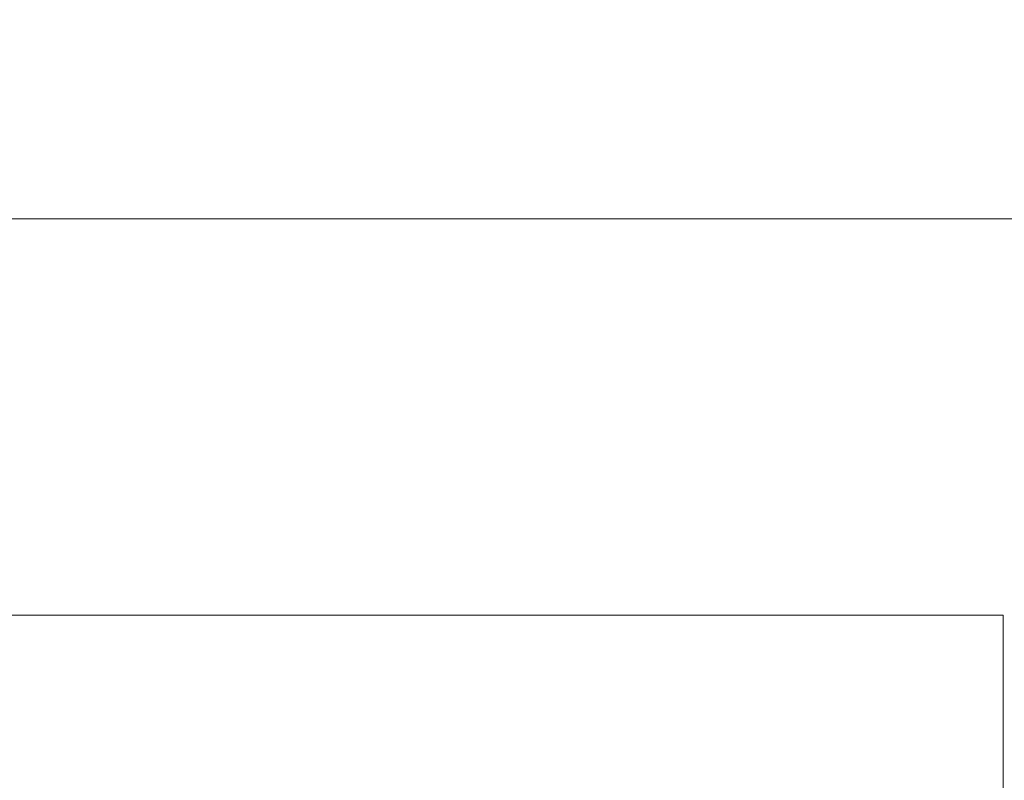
# Model space of a CAD drawing. Header units: millimetres. Extents: x -68772 to 137055, y -73300 to 19650.
# Tile 62 of 212: x 39852 to 46198, y -7708 to -2805. Entities that reach past the tile are written whole.
import ezdxf

# ---------------------------------------------------------------- set-up
doc = ezdxf.new("R2010")
doc.units = ezdxf.units.MM
doc.header["$MEASUREMENT"] = 0
doc.layers.add('Nowe_0_Nr_pióra__7', color=7, linetype='Continuous', lineweight=5)
doc.layers.add('Room Tags_Nr_pióra__7', color=7, linetype='Continuous', lineweight=5)
doc.layers.add('Room Tags', color=7, linetype='Continuous')

# ---------------------------------------------------------------- blocks, each defined once
blk = doc.blocks.new('iv_Помещение_Площадь - iv_Помещение_Площадь-55347-Rzut')
at = {"layer": 'Room Tags_Nr_pióra__7', "color": 7, "linetype": 'Continuous', "lineweight": 5}
blk.add_circle((0, 0), 250, dxfattribs=at)

msp = doc.modelspace()

# ---------------------------------------------------------------- linework, layer by layer
at = {"layer": 'Nowe_0_Nr_pióra__7', "color": 7, "linetype": 'Continuous', "lineweight": 5}
for p, q in [((52475.9, -4088.3), (21487.4, -4088.3)), ((46190, -6642.9), (22694.1, -6642.9)), ((46190, -23446.7), (46190, -6642.9))]:
    msp.add_line(p, q, dxfattribs=at)

# ---------------------------------------------------------------- block references
at = {"layer": 'Room Tags', "color": 7, "linetype": 'Continuous', "lineweight": 5, "xscale": 49.99999999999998, "yscale": 49.99999999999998, "zscale": 1000}
msp.add_blockref('iv_Помещение_Площадь - iv_Помещение_Площадь-55347-Rzut', (39373.4, 0), dxfattribs=at)

doc.saveas('drawing.dxf')
